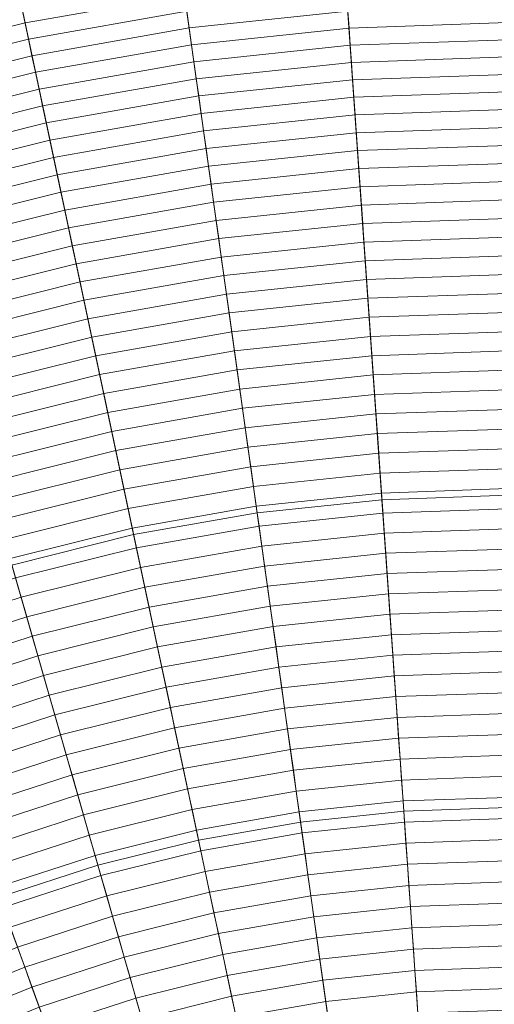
# Model space of a CAD drawing. Header units: centimetres. Extents: x -21.9 to 23.1, y -23 to 22.
# Tile 139 of 191: x -2.7 to 0.5, y 8.2 to 14.8. Entities that reach past the tile are written whole.
import ezdxf

# ---------------------------------------------------------------- set-up
doc = ezdxf.new("R2010")
doc.units = ezdxf.units.CM
doc.header["$LTSCALE"] = 2.54
doc.layers.add('Lucido design-1', color=7, linetype='Continuous')

# ---------------------------------------------------------------- blocks, each defined once
blk = doc.blocks.new('Gruppo-2-1')
at = {"color": 5, "linetype": 'Continuous', "lineweight": 9}
for points in [[(-0.9861, 21.9252, -1001.3271), (-2.5472, 21.7611, -1001.3271), (-1.1012, 11.4722, -1001.3271), (-0.2613, 11.5605, -1001.3271)], [(0.5828, 21.98, -1001.3271), (-0.9861, 21.9252, -1001.3271), (-0.2613, 11.5605, -1001.3271), (0.5828, 11.59, -1001.3271)], [(-2.5472, 21.7611, -1001.3271), (-4.0932, 21.4885, -1001.3271), (-1.933, 11.3256, -1001.3271), (-1.1012, 11.4722, -1001.3271)], [(0.5828, 9.49, -940.4271), (-0.1148, 9.4656, -940.4271), (-0.9591, 21.5391, -940.4271), (0.5828, 21.593, -940.4271)], [(0.5828, 21.593, -1001.3271), (-0.9591, 21.5391, -1001.3271), (-0.2613, 11.5605, -1001.3271), (0.5828, 11.59, -1001.3271)], [(0.5828, 9.49, -940.4271), (-0.1148, 9.4656, -940.4271), (-0.9591, 21.5391, -940.4271), (0.5828, 21.593, -940.4271)], [(-0.1148, 9.4656, -940.4271), (-0.809, 9.3927, -940.4271), (-2.4934, 21.3779, -940.4271), (-0.9591, 21.5391, -940.4271)], [(-0.9591, 21.5391, -1001.3271), (-2.4934, 21.3779, -1001.3271), (-1.1012, 11.4722, -1001.3271), (-0.2613, 11.5605, -1001.3271)], [(-0.1148, 9.4656, -940.4271), (-0.809, 9.3927, -940.4271), (-2.4934, 21.3779, -940.4271), (-0.9591, 21.5391, -940.4271)], [(-4.0932, 21.4885, -1001.3271), (-5.6163, 21.1088, -1001.3271), (-2.7524, 11.1213, -1001.3271), (-1.933, 11.3256, -1001.3271)], [(-0.809, 9.3927, -940.4271), (-1.4964, 9.2715, -940.4271), (-4.0127, 21.11, -940.4271), (-2.4934, 21.3779, -940.4271)], [(-2.4934, 21.3779, -1001.3271), (-4.0127, 21.11, -1001.3271), (-1.933, 11.3256, -1001.3271), (-1.1012, 11.4722, -1001.3271)], [(-0.809, 9.3927, -940.4271), (-1.4964, 9.2715, -940.4271), (-4.0127, 21.11, -940.4271), (-2.4934, 21.3779, -940.4271)], [(-0.2613, 11.5605, -1010.9271), (-1.1012, 11.4722, -1010.9271), (-2.4361, 20.9701, -1010.9271), (-0.9303, 21.1284, -1010.9271)], [(0.5828, 11.59, -1010.9271), (-0.2613, 11.5605, -1010.9271), (-0.9303, 21.1284, -1010.9271), (0.5828, 21.1812, -1010.9271)], [(-1.4964, 9.2715, -940.4271), (-2.1736, 9.1026, -940.4271), (-5.5096, 20.7367, -940.4271), (-4.0127, 21.11, -940.4271)], [(-4.0127, 21.11, -1001.3271), (-5.5096, 20.7367, -1001.3271), (-2.7524, 11.1213, -1001.3271), (-1.933, 11.3256, -1001.3271)], [(-1.4964, 9.2715, -940.4271), (-2.1736, 9.1026, -940.4271), (-5.5096, 20.7367, -940.4271), (-4.0127, 21.11, -940.4271)], [(-1.1012, 11.4722, -1010.9271), (-1.933, 11.3256, -1010.9271), (-3.9271, 20.7072, -1010.9271), (-2.4361, 20.9701, -1010.9271)], [(-2.1736, 9.1026, -940.4271), (-2.8374, 8.8869, -940.4271), (-6.9769, 20.26, -940.4271), (-5.5096, 20.7367, -940.4271)], [(-2.1736, 9.1026, -940.4271), (-2.8374, 8.8869, -940.4271), (-6.9769, 20.26, -940.4271), (-5.5096, 20.7367, -940.4271)], [(-1.933, 11.3256, -1010.9271), (-2.7524, 11.1213, -1010.9271), (-5.3962, 20.3409, -1010.9271), (-3.9271, 20.7072, -1010.9271)], [(-1.6063, 15.0657, -932.8132), (-2.6874, 14.8751, -932.8132), (-2.6643, 14.7665, -932.9065), (-1.5908, 14.9558, -932.9065)], [(-2.7103, 14.9827, -932.7187), (-3.783, 14.7152, -932.7187), (-3.7527, 14.6095, -932.8132), (-2.6874, 14.8751, -932.8132)], [(-1.5908, 14.9558, -932.9065), (-2.6643, 14.7665, -932.9065), (-2.6411, 14.6568, -932.9985), (-1.5752, 14.8448, -932.9985)], [(-0.4989, 14.9579, -932.9985), (-1.5752, 14.8448, -932.9985), (-1.5595, 14.7328, -933.0893), (-0.491, 14.8451, -933.0893)], [(-2.6874, 14.8751, -932.8132), (-3.7527, 14.6095, -932.8132), (-3.7221, 14.5027, -932.9065), (-2.6643, 14.7665, -932.9065)], [(-1.5752, 14.8448, -932.9985), (-2.6411, 14.6568, -932.9985), (-2.6175, 14.5462, -933.0893), (-1.5595, 14.7328, -933.0893)], [(-0.491, 14.8451, -933.0893), (-1.5595, 14.7328, -933.0893), (-1.5436, 14.6198, -933.1788), (-0.483, 14.7313, -933.1788)], [(0.5828, 14.8826, -933.0893), (-0.491, 14.8451, -933.0893), (-0.483, 14.7313, -933.1788), (0.5828, 14.7685, -933.1788)], [(-2.6643, 14.7665, -932.9065), (-3.7221, 14.5027, -932.9065), (-3.6912, 14.395, -932.9985), (-2.6411, 14.6568, -932.9985)], [(0.5828, 14.7685, -933.1788), (-0.483, 14.7313, -933.1788), (-0.475, 14.6165, -933.2671), (0.5828, 14.6535, -933.2671)], [(-1.5595, 14.7328, -933.0893), (-2.6175, 14.5462, -933.0893), (-2.5938, 14.4347, -933.1788), (-1.5436, 14.6198, -933.1788)], [(-0.483, 14.7313, -933.1788), (-1.5436, 14.6198, -933.1788), (-1.5276, 14.5059, -933.2671), (-0.475, 14.6165, -933.2671)], [(-2.6411, 14.6568, -932.9985), (-3.6912, 14.395, -932.9985), (-3.66, 14.2863, -933.0893), (-2.6175, 14.5462, -933.0893)], [(0.5828, 14.6535, -933.2671), (-0.475, 14.6165, -933.2671), (-0.4669, 14.5008, -933.3541), (0.5828, 14.5374, -933.3541)], [(-1.5436, 14.6198, -933.1788), (-2.5938, 14.4347, -933.1788), (-2.5699, 14.3221, -933.2671), (-1.5276, 14.5059, -933.2671)], [(-0.475, 14.6165, -933.2671), (-1.5276, 14.5059, -933.2671), (-1.5114, 14.391, -933.3541), (-0.4669, 14.5008, -933.3541)], [(-2.6175, 14.5462, -933.0893), (-3.66, 14.2863, -933.0893), (-3.6286, 14.1767, -933.1788), (-2.5938, 14.4347, -933.1788)], [(-1.5276, 14.5059, -933.2671), (-2.5699, 14.3221, -933.2671), (-2.5458, 14.2086, -933.3541), (-1.5114, 14.391, -933.3541)], [(-0.4669, 14.5008, -933.3541), (-1.5114, 14.391, -933.3541), (-1.4952, 14.2752, -933.4398), (-0.4587, 14.3841, -933.4398)], [(0.5828, 14.5374, -933.3541), (-0.4669, 14.5008, -933.3541), (-0.4587, 14.3841, -933.4398), (0.5828, 14.4205, -933.4398)], [(-2.5938, 14.4347, -933.1788), (-3.6286, 14.1767, -933.1788), (-3.5969, 14.0661, -933.2671), (-2.5699, 14.3221, -933.2671)], [(-1.5114, 14.391, -933.3541), (-2.5458, 14.2086, -933.3541), (-2.5215, 14.0942, -933.4398), (-1.4952, 14.2752, -933.4398)], [(-0.4587, 14.3841, -933.4398), (-1.4952, 14.2752, -933.4398), (-1.4787, 14.1584, -933.5242), (-0.4505, 14.2664, -933.5242)], [(0.5828, 14.4205, -933.4398), (-0.4587, 14.3841, -933.4398), (-0.4505, 14.2664, -933.5242), (0.5828, 14.3025, -933.5242)], [(-2.5699, 14.3221, -933.2671), (-3.5969, 14.0661, -933.2671), (-3.5649, 13.9545, -933.3541), (-2.5458, 14.2086, -933.3541)], [(0.5828, 14.3025, -933.5242), (-0.4505, 14.2664, -933.5242), (-0.4422, 14.1479, -933.6073), (0.5828, 14.1837, -933.6073)], [(-1.4952, 14.2752, -933.4398), (-2.5215, 14.0942, -933.4398), (-2.4969, 13.9788, -933.5242), (-1.4787, 14.1584, -933.5242)], [(-0.4505, 14.2664, -933.5242), (-1.4787, 14.1584, -933.5242), (-1.4622, 14.0407, -933.6073), (-0.4422, 14.1479, -933.6073)], [(-2.5458, 14.2086, -933.3541), (-3.5649, 13.9545, -933.3541), (-3.5326, 13.8421, -933.4398), (-2.5215, 14.0942, -933.4398)], [(0.5828, 14.1837, -933.6073), (-0.4422, 14.1479, -933.6073), (-0.4339, 14.0284, -933.689), (0.5828, 14.0639, -933.689)], [(-1.4787, 14.1584, -933.5242), (-2.4969, 13.9788, -933.5242), (-2.4722, 13.8626, -933.6073), (-1.4622, 14.0407, -933.6073)], [(-0.4422, 14.1479, -933.6073), (-1.4622, 14.0407, -933.6073), (-1.4455, 13.9221, -933.689), (-0.4339, 14.0284, -933.689)], [(-2.5215, 14.0942, -933.4398), (-3.5326, 13.8421, -933.4398), (-3.5001, 13.7287, -933.5242), (-2.4969, 13.9788, -933.5242)], [(-1.4622, 14.0407, -933.6073), (-2.4722, 13.8626, -933.6073), (-2.4473, 13.7454, -933.689), (-1.4455, 13.9221, -933.689)], [(0.5828, 14.0639, -933.689), (-0.4339, 14.0284, -933.689), (-0.4254, 13.908, -933.7694), (0.5828, 13.9432, -933.7694)], [(-2.4969, 13.9788, -933.5242), (-3.5001, 13.7287, -933.5242), (-3.4674, 13.6145, -933.6073), (-2.4722, 13.8626, -933.6073)], [(-0.4339, 14.0284, -933.689), (-1.4455, 13.9221, -933.689), (-1.4287, 13.8026, -933.7694), (-0.4254, 13.908, -933.7694)], [(-1.4455, 13.9221, -933.689), (-2.4473, 13.7454, -933.689), (-2.4222, 13.6274, -933.7694), (-1.4287, 13.8026, -933.7694)], [(-0.4254, 13.908, -933.7694), (-1.4287, 13.8026, -933.7694), (-1.4118, 13.6822, -933.8485), (-0.417, 13.7868, -933.8485)], [(0.5828, 13.9432, -933.7694), (-0.4254, 13.908, -933.7694), (-0.417, 13.7868, -933.8485), (0.5828, 13.8217, -933.8485)], [(-2.4722, 13.8626, -933.6073), (-3.4674, 13.6145, -933.6073), (-3.4343, 13.4993, -933.689), (-2.4473, 13.7454, -933.689)], [(-1.4287, 13.8026, -933.7694), (-2.4222, 13.6274, -933.7694), (-2.397, 13.5085, -933.8485), (-1.4118, 13.6822, -933.8485)], [(-0.417, 13.7868, -933.8485), (-1.4118, 13.6822, -933.8485), (-1.3948, 13.561, -933.9263), (-0.4084, 13.6646, -933.9263)], [(0.5828, 13.8217, -933.8485), (-0.417, 13.7868, -933.8485), (-0.4084, 13.6646, -933.9263), (0.5828, 13.6993, -933.9263)], [(-2.4473, 13.7454, -933.689), (-3.4343, 13.4993, -933.689), (-3.4011, 13.3833, -933.7694), (-2.4222, 13.6274, -933.7694)], [(-1.4118, 13.6822, -933.8485), (-2.397, 13.5085, -933.8485), (-2.3715, 13.3887, -933.9263), (-1.3948, 13.561, -933.9263)], [(-0.4084, 13.6646, -933.9263), (-1.3948, 13.561, -933.9263), (-1.3776, 13.4389, -934.0026), (-0.3998, 13.5417, -934.0026)], [(0.5828, 13.6993, -933.9263), (-0.4084, 13.6646, -933.9263), (-0.3998, 13.5417, -934.0026), (0.5828, 13.576, -934.0026)], [(-2.4222, 13.6274, -933.7694), (-3.4011, 13.3833, -933.7694), (-3.3676, 13.2665, -933.8485), (-2.397, 13.5085, -933.8485)], [(0.5828, 13.576, -934.0026), (-0.3998, 13.5417, -934.0026), (-0.3912, 13.4179, -934.0776), (0.5828, 13.4519, -934.0776)], [(-2.397, 13.5085, -933.8485), (-3.3676, 13.2665, -933.8485), (-3.3338, 13.1488, -933.9263), (-2.3715, 13.3887, -933.9263)], [(-1.3948, 13.561, -933.9263), (-2.3715, 13.3887, -933.9263), (-2.3459, 13.2682, -934.0026), (-1.3776, 13.4389, -934.0026)], [(-0.3998, 13.5417, -934.0026), (-1.3776, 13.4389, -934.0026), (-1.3604, 13.316, -934.0776), (-0.3912, 13.4179, -934.0776)], [(0.5828, 13.4519, -934.0776), (-0.3912, 13.4179, -934.0776), (-0.3825, 13.2932, -934.1512), (0.5828, 13.3269, -934.1512)], [(-2.3715, 13.3887, -933.9263), (-3.3338, 13.1488, -933.9263), (-3.2999, 13.0303, -934.0026), (-2.3459, 13.2682, -934.0026)], [(-1.3776, 13.4389, -934.0026), (-2.3459, 13.2682, -934.0026), (-2.3201, 13.1468, -934.0776), (-1.3604, 13.316, -934.0776)], [(-0.3912, 13.4179, -934.0776), (-1.3604, 13.316, -934.0776), (-1.343, 13.1923, -934.1512), (-0.3825, 13.2932, -934.1512)], [(-1.3604, 13.316, -934.0776), (-2.3201, 13.1468, -934.0776), (-2.2941, 13.0246, -934.1512), (-1.343, 13.1923, -934.1512)], [(0.5828, 13.3269, -934.1512), (-0.3825, 13.2932, -934.1512), (-0.3737, 13.1678, -934.2235), (0.5828, 13.2012, -934.2235)], [(-2.3459, 13.2682, -934.0026), (-3.2999, 13.0303, -934.0026), (-3.2656, 12.911, -934.0776), (-2.3201, 13.1468, -934.0776)], [(-0.3825, 13.2932, -934.1512), (-1.343, 13.1923, -934.1512), (-1.3255, 13.0678, -934.2235), (-0.3737, 13.1678, -934.2235)], [(-1.343, 13.1923, -934.1512), (-2.2941, 13.0246, -934.1512), (-2.268, 12.9016, -934.2235), (-1.3255, 13.0678, -934.2235)], [(0.5828, 13.2012, -934.2235), (-0.3737, 13.1678, -934.2235), (-0.3649, 13.0416, -934.2943), (0.5828, 13.0747, -934.2943)], [(-2.3201, 13.1468, -934.0776), (-3.2656, 12.911, -934.0776), (-3.2312, 12.7909, -934.1512), (-2.2941, 13.0246, -934.1512)], [(-0.3737, 13.1678, -934.2235), (-1.3255, 13.0678, -934.2235), (-1.3079, 12.9424, -934.2943), (-0.3649, 13.0416, -934.2943)], [(-1.3255, 13.0678, -934.2235), (-2.268, 12.9016, -934.2235), (-2.2416, 12.7778, -934.2943), (-1.3079, 12.9424, -934.2943)], [(0.5828, 13.0747, -934.2943), (-0.3649, 13.0416, -934.2943), (-0.356, 12.9146, -934.3637), (0.5828, 12.9473, -934.3637)], [(-2.2941, 13.0246, -934.1512), (-3.2312, 12.7909, -934.1512), (-3.1966, 12.67, -934.2235), (-2.268, 12.9016, -934.2235)], [(-0.3649, 13.0416, -934.2943), (-1.3079, 12.9424, -934.2943), (-1.2901, 12.8164, -934.3637), (-0.356, 12.9146, -934.3637)], [(-1.3079, 12.9424, -934.2943), (-2.2416, 12.7778, -934.2943), (-2.2152, 12.6533, -934.3637), (-1.2901, 12.8164, -934.3637)], [(-0.356, 12.9146, -934.3637), (-1.2901, 12.8164, -934.3637), (-1.2723, 12.6895, -934.4318), (-0.347, 12.7868, -934.4318)], [(0.5828, 12.9473, -934.3637), (-0.356, 12.9146, -934.3637), (-0.347, 12.7868, -934.4318), (0.5828, 12.8193, -934.4318)], [(-2.268, 12.9016, -934.2235), (-3.1966, 12.67, -934.2235), (-3.1617, 12.5484, -934.2943), (-2.2416, 12.7778, -934.2943)], [(-1.2901, 12.8164, -934.3637), (-2.2152, 12.6533, -934.3637), (-2.1885, 12.528, -934.4318), (-1.2723, 12.6895, -934.4318)], [(-0.347, 12.7868, -934.4318), (-1.2723, 12.6895, -934.4318), (-1.2544, 12.562, -934.4984), (-0.3381, 12.6583, -934.4984)], [(0.5828, 12.8193, -934.4318), (-0.347, 12.7868, -934.4318), (-0.3381, 12.6583, -934.4984), (0.5828, 12.6904, -934.4984)], [(-2.2416, 12.7778, -934.2943), (-3.1617, 12.5484, -934.2943), (-3.1266, 12.426, -934.3637), (-2.2152, 12.6533, -934.3637)], [(-2.2152, 12.6533, -934.3637), (-3.1266, 12.426, -934.3637), (-3.0913, 12.3029, -934.4318), (-2.1885, 12.528, -934.4318)], [(-1.2723, 12.6895, -934.4318), (-2.1885, 12.528, -934.4318), (-2.1618, 12.402, -934.4984), (-1.2544, 12.562, -934.4984)], [(-0.3381, 12.6583, -934.4984), (-1.2544, 12.562, -934.4984), (-1.2364, 12.4337, -934.5635), (-0.329, 12.529, -934.5635)], [(0.5828, 12.6904, -934.4984), (-0.3381, 12.6583, -934.4984), (-0.329, 12.529, -934.5635), (0.5828, 12.5609, -934.5635)], [(-2.1885, 12.528, -934.4318), (-3.0913, 12.3029, -934.4318), (-3.0558, 12.1791, -934.4984), (-2.1618, 12.402, -934.4984)], [(-1.2544, 12.562, -934.4984), (-2.1618, 12.402, -934.4984), (-2.1348, 12.2753, -934.5635), (-1.2364, 12.4337, -934.5635)], [(-0.329, 12.529, -934.5635), (-1.2364, 12.4337, -934.5635), (-1.2182, 12.3047, -934.6272), (-0.3199, 12.3991, -934.6272)], [(0.5828, 12.5609, -934.5635), (-0.329, 12.529, -934.5635), (-0.3199, 12.3991, -934.6272), (0.5828, 12.4306, -934.6272)], [(-2.1618, 12.402, -934.4984), (-3.0558, 12.1791, -934.4984), (-3.0201, 12.0545, -934.5635), (-2.1348, 12.2753, -934.5635)], [(-1.2364, 12.4337, -934.5635), (-2.1348, 12.2753, -934.5635), (-2.1077, 12.1478, -934.6272), (-1.2182, 12.3047, -934.6272)], [(-0.3199, 12.3991, -934.6272), (-1.2182, 12.3047, -934.6272), (-1.2, 12.175, -934.6895), (-0.3108, 12.2685, -934.6895)], [(0.5828, 12.4306, -934.6272), (-0.3199, 12.3991, -934.6272), (-0.3108, 12.2685, -934.6895), (0.5828, 12.2997, -934.6895)], [(-2.1348, 12.2753, -934.5635), (-3.0201, 12.0545, -934.5635), (-2.9842, 11.9293, -934.6272), (-2.1077, 12.1478, -934.6272)], [(-1.2182, 12.3047, -934.6272), (-2.1077, 12.1478, -934.6272), (-2.0805, 12.0197, -934.6895), (-1.2, 12.175, -934.6895)], [(-0.3108, 12.2685, -934.6895), (-1.2, 12.175, -934.6895), (-1.1817, 12.0446, -934.7503), (-0.3016, 12.1371, -934.7503)], [(0.5828, 12.2997, -934.6895), (-0.3108, 12.2685, -934.6895), (-0.3016, 12.1371, -934.7503), (0.5828, 12.168, -934.7503)], [(-2.1077, 12.1478, -934.6272), (-2.9842, 11.9293, -934.6272), (-2.9481, 11.8034, -934.6895), (-2.0805, 12.0197, -934.6895)], [(-1.2, 12.175, -934.6895), (-2.0805, 12.0197, -934.6895), (-2.0531, 11.891, -934.7503), (-1.1817, 12.0446, -934.7503)], [(-0.3016, 12.1371, -934.7503), (-1.1817, 12.0446, -934.7503), (-1.1633, 11.9136, -934.8097), (-0.2924, 12.0051, -934.8097)], [(0.5828, 12.168, -934.7503), (-0.3016, 12.1371, -934.7503), (-0.2924, 12.0051, -934.8097), (0.5828, 12.0357, -934.8097)], [(-2.0805, 12.0197, -934.6895), (-2.9481, 11.8034, -934.6895), (-2.9118, 11.6769, -934.7503), (-2.0531, 11.891, -934.7503)], [(-1.1817, 12.0446, -934.7503), (-2.0531, 11.891, -934.7503), (-2.0256, 11.7616, -934.8097), (-1.1633, 11.9136, -934.8097)], [(-0.2924, 12.0051, -934.8097), (-1.1633, 11.9136, -934.8097), (-1.1448, 11.7819, -934.8676), (-0.2831, 11.8725, -934.8676)], [(0.5828, 12.0357, -934.8097), (-0.2924, 12.0051, -934.8097), (-0.2831, 11.8725, -934.8676), (0.5828, 11.9027, -934.8676)], [(-2.0531, 11.891, -934.7503), (-2.9118, 11.6769, -934.7503), (-2.8753, 11.5497, -934.8097), (-2.0256, 11.7616, -934.8097)], [(-1.1633, 11.9136, -934.8097), (-2.0256, 11.7616, -934.8097), (-1.998, 11.6315, -934.8676), (-1.1448, 11.7819, -934.8676)], [(-0.2831, 11.8725, -934.8676), (-1.1448, 11.7819, -934.8676), (-1.1262, 11.6497, -934.924), (-0.2738, 11.7392, -934.924)], [(0.5828, 11.9027, -934.8676), (-0.2831, 11.8725, -934.8676), (-0.2738, 11.7392, -934.924), (0.5828, 11.7692, -934.924)], [(-2.0256, 11.7616, -934.8097), (-2.8753, 11.5497, -934.8097), (-2.8387, 11.4219, -934.8676), (-1.998, 11.6315, -934.8676)], [(-1.1448, 11.7819, -934.8676), (-1.998, 11.6315, -934.8676), (-1.9702, 11.5008, -934.924), (-1.1262, 11.6497, -934.924)], [(-0.2738, 11.7392, -934.924), (-1.1262, 11.6497, -934.924), (-1.1075, 11.5168, -934.9789), (-0.2644, 11.6054, -934.9789)], [(0.5828, 11.7692, -934.924), (-0.2738, 11.7392, -934.924), (-0.2644, 11.6054, -934.9789), (0.5828, 11.6349, -934.9789)], [(-1.998, 11.6315, -934.8676), (-2.8387, 11.4219, -934.8676), (-2.8018, 11.2935, -934.924), (-1.9702, 11.5008, -934.924)], [(-1.1262, 11.6497, -934.924), (-1.9702, 11.5008, -934.924), (-1.9423, 11.3695, -934.9789), (-1.1075, 11.5168, -934.9789)], [(-0.2644, 11.6054, -934.9789), (-1.1075, 11.5168, -934.9789), (-1.0887, 11.3833, -935.0324), (-0.255, 11.4709, -935.0324)], [(0.5828, 11.6349, -934.9789), (-0.2644, 11.6054, -934.9789), (-0.255, 11.4709, -935.0324), (0.5828, 11.5001, -935.0324)], [(0.5828, 11.59, -1001.3271), (-0.2613, 11.5605, -1001.3271), (-0.2613, 11.5605, -1010.9271), (0.5828, 11.59, -1010.9271)], [(0.5828, 11.59, -1003.3271), (-0.2613, 11.5605, -1003.3271), (-0.1148, 9.4656, -1003.3271), (0.5828, 9.49, -1003.3271)], [(0.5828, 11.59, -1001.3271), (-0.2613, 11.5605, -1001.3271), (-0.2613, 11.5605, -1003.3271), (0.5828, 11.59, -1003.3271)], [(-0.2613, 11.5605, -1001.3271), (-1.1012, 11.4722, -1001.3271), (-1.1012, 11.4722, -1010.9271), (-0.2613, 11.5605, -1010.9271)], [(-0.2613, 11.5605, -1003.3271), (-1.1012, 11.4722, -1003.3271), (-0.809, 9.3927, -1003.3271), (-0.1148, 9.4656, -1003.3271)], [(-0.2613, 11.5605, -1001.3271), (-1.1012, 11.4722, -1001.3271), (-1.1012, 11.4722, -1003.3271), (-0.2613, 11.5605, -1003.3271)], [(-1.9702, 11.5008, -934.924), (-2.8018, 11.2935, -934.924), (-2.7648, 11.1645, -934.9789), (-1.9423, 11.3695, -934.9789)], [(-1.1075, 11.5168, -934.9789), (-1.9423, 11.3695, -934.9789), (-1.9143, 11.2377, -935.0324), (-1.0887, 11.3833, -935.0324)], [(-1.1012, 11.4722, -1001.3271), (-1.933, 11.3256, -1001.3271), (-1.933, 11.3256, -1010.9271), (-1.1012, 11.4722, -1010.9271)], [(-1.1012, 11.4722, -1003.3271), (-1.933, 11.3256, -1003.3271), (-1.4964, 9.2715, -1003.3271), (-0.809, 9.3927, -1003.3271)], [(-1.1012, 11.4722, -1001.3271), (-1.933, 11.3256, -1001.3271), (-1.933, 11.3256, -1003.3271), (-1.1012, 11.4722, -1003.3271)], [(-0.255, 11.4709, -935.0324), (-1.0887, 11.3833, -935.0324), (-1.0699, 11.2492, -935.0843), (-0.2456, 11.3358, -935.0843)], [(0.5828, 11.5001, -935.0324), (-0.255, 11.4709, -935.0324), (-0.2456, 11.3358, -935.0843), (0.5828, 11.3647, -935.0843)], [(-1.9423, 11.3695, -934.9789), (-2.7648, 11.1645, -934.9789), (-2.7277, 11.0349, -935.0324), (-1.9143, 11.2377, -935.0324)], [(-1.933, 11.3256, -1001.3271), (-2.7524, 11.1213, -1001.3271), (-2.7524, 11.1213, -1010.9271), (-1.933, 11.3256, -1010.9271)], [(-1.933, 11.3256, -1003.3271), (-2.7524, 11.1213, -1003.3271), (-2.1736, 9.1026, -1003.3271), (-1.4964, 9.2715, -1003.3271)], [(-1.933, 11.3256, -1001.3271), (-2.7524, 11.1213, -1001.3271), (-2.7524, 11.1213, -1003.3271), (-1.933, 11.3256, -1003.3271)], [(-1.0887, 11.3833, -935.0324), (-1.9143, 11.2377, -935.0324), (-1.8861, 11.1053, -935.0843), (-1.0699, 11.2492, -935.0843)], [(-0.2456, 11.3358, -935.0843), (-1.0699, 11.2492, -935.0843), (-1.051, 11.1145, -935.1347), (-0.2361, 11.2002, -935.1347)], [(0.5828, 11.3647, -935.0843), (-0.2456, 11.3358, -935.0843), (-0.2361, 11.2002, -935.1347), (0.5828, 11.2288, -935.1347)], [(-1.9143, 11.2377, -935.0324), (-2.7277, 11.0349, -935.0324), (-2.6904, 10.9047, -935.0843), (-1.8861, 11.1053, -935.0843)], [(-1.0699, 11.2492, -935.0843), (-1.8861, 11.1053, -935.0843), (-1.8579, 10.9723, -935.1347), (-1.051, 11.1145, -935.1347)], [(-0.2361, 11.2002, -935.1347), (-1.051, 11.1145, -935.1347), (-1.032, 10.9794, -935.1837), (-0.2266, 11.064, -935.1837)], [(0.5828, 11.2288, -935.1347), (-0.2361, 11.2002, -935.1347), (-0.2266, 11.064, -935.1837), (0.5828, 11.0923, -935.1837)], [(-2.7524, 11.1213, -1003.3271), (-3.5557, 10.8603, -1003.3271), (-2.8374, 8.8869, -1003.3271), (-2.1736, 9.1026, -1003.3271)], [(-1.8861, 11.1053, -935.0843), (-2.6904, 10.9047, -935.0843), (-2.6529, 10.774, -935.1347), (-1.8579, 10.9723, -935.1347)], [(-1.051, 11.1145, -935.1347), (-1.8579, 10.9723, -935.1347), (-1.8295, 10.8387, -935.1837), (-1.032, 10.9794, -935.1837)], [(-0.2266, 11.064, -935.1837), (-1.032, 10.9794, -935.1837), (-1.0129, 10.8436, -935.2311), (-0.217, 10.9273, -935.2311)], [(0.5828, 11.0923, -935.1837), (-0.2266, 11.064, -935.1837), (-0.217, 10.9273, -935.2311), (0.5828, 10.9552, -935.2311)], [(-2.7277, 11.0349, -935.0324), (-3.5249, 10.7758, -935.0324), (-3.4786, 10.6486, -935.0843), (-2.6904, 10.9047, -935.0843)], [(-1.8579, 10.9723, -935.1347), (-2.6529, 10.774, -935.1347), (-2.6153, 10.6428, -935.1837), (-1.8295, 10.8387, -935.1837)], [(-1.032, 10.9794, -935.1837), (-1.8295, 10.8387, -935.1837), (-1.801, 10.7047, -935.2311), (-1.0129, 10.8436, -935.2311)], [(-0.217, 10.9273, -935.2311), (-1.0129, 10.8436, -935.2311), (-0.9937, 10.7074, -935.277), (-0.2074, 10.7901, -935.277)], [(0.5828, 10.9552, -935.2311), (-0.217, 10.9273, -935.2311), (-0.2074, 10.7901, -935.277), (0.5828, 10.8177, -935.277)], [(-2.6904, 10.9047, -935.0843), (-3.4786, 10.6486, -935.0843), (-3.4321, 10.5208, -935.1347), (-2.6529, 10.774, -935.1347)], [(-1.8295, 10.8387, -935.1837), (-2.6153, 10.6428, -935.1837), (-2.5775, 10.5111, -935.2311), (-1.801, 10.7047, -935.2311)], [(-1.0129, 10.8436, -935.2311), (-1.801, 10.7047, -935.2311), (-1.7724, 10.5701, -935.277), (-0.9937, 10.7074, -935.277)], [(0.5828, 10.8177, -935.277), (-0.2074, 10.7901, -935.277), (-0.1978, 10.6523, -935.3213), (0.5828, 10.6796, -935.3213)], [(-2.6529, 10.774, -935.1347), (-3.4321, 10.5208, -935.1347), (-3.3854, 10.3926, -935.1837), (-2.6153, 10.6428, -935.1837)], [(-0.2074, 10.7901, -935.277), (-0.9937, 10.7074, -935.277), (-0.9745, 10.5707, -935.3213), (-0.1978, 10.6523, -935.3213)], [(-1.801, 10.7047, -935.2311), (-2.5775, 10.5111, -935.2311), (-2.5396, 10.3788, -935.277), (-1.7724, 10.5701, -935.277)], [(-0.9937, 10.7074, -935.277), (-1.7724, 10.5701, -935.277), (-1.7437, 10.4351, -935.3213), (-0.9745, 10.5707, -935.3213)], [(0.5828, 10.6796, -935.3213), (-0.1978, 10.6523, -935.3213), (-0.1881, 10.5141, -935.3642), (0.5828, 10.5411, -935.3642)], [(-2.6153, 10.6428, -935.1837), (-3.3854, 10.3926, -935.1837), (-3.3386, 10.2638, -935.2311), (-2.5775, 10.5111, -935.2311)], [(-0.1978, 10.6523, -935.3213), (-0.9745, 10.5707, -935.3213), (-0.9552, 10.4335, -935.3642), (-0.1881, 10.5141, -935.3642)], [(-1.7724, 10.5701, -935.277), (-2.5396, 10.3788, -935.277), (-2.5015, 10.2461, -935.3213), (-1.7437, 10.4351, -935.3213)], [(-0.9745, 10.5707, -935.3213), (-1.7437, 10.4351, -935.3213), (-1.7149, 10.2996, -935.3642), (-0.9552, 10.4335, -935.3642)], [(0.5828, 10.5411, -935.3642), (-0.1881, 10.5141, -935.3642), (-0.1784, 10.3755, -935.4055), (0.5828, 10.402, -935.4055)], [(-2.5775, 10.5111, -935.2311), (-3.3386, 10.2638, -935.2311), (-3.2915, 10.1345, -935.277), (-2.5396, 10.3788, -935.277)], [(-0.1881, 10.5141, -935.3642), (-0.9552, 10.4335, -935.3642), (-0.9359, 10.2959, -935.4055), (-0.1784, 10.3755, -935.4055)], [(-1.7437, 10.4351, -935.3213), (-2.5015, 10.2461, -935.3213), (-2.4633, 10.113, -935.3642), (-1.7149, 10.2996, -935.3642)], [(-0.9552, 10.4335, -935.3642), (-1.7149, 10.2996, -935.3642), (-1.686, 10.1636, -935.4055), (-0.9359, 10.2959, -935.4055)], [(0.5828, 10.402, -935.4055), (-0.1784, 10.3755, -935.4055), (-0.1687, 10.2363, -935.4452), (0.5828, 10.2626, -935.4452)], [(-2.5396, 10.3788, -935.277), (-3.2915, 10.1345, -935.277), (-3.2443, 10.0048, -935.3213), (-2.5015, 10.2461, -935.3213)], [(-0.1784, 10.3755, -935.4055), (-0.9359, 10.2959, -935.4055), (-0.9165, 10.1577, -935.4452), (-0.1687, 10.2363, -935.4452)], [(-1.7149, 10.2996, -935.3642), (-2.4633, 10.113, -935.3642), (-2.425, 9.9793, -935.4055), (-1.686, 10.1636, -935.4055)], [(-0.9359, 10.2959, -935.4055), (-1.686, 10.1636, -935.4055), (-1.657, 10.0272, -935.4452), (-0.9165, 10.1577, -935.4452)], [(0.5828, 10.2626, -935.4452), (-0.1687, 10.2363, -935.4452), (-0.1589, 10.0968, -935.4834), (0.5828, 10.1227, -935.4834)], [(-2.5015, 10.2461, -935.3213), (-3.2443, 10.0048, -935.3213), (-3.1969, 9.8746, -935.3642), (-2.4633, 10.113, -935.3642)], [(-0.1687, 10.2363, -935.4452), (-0.9165, 10.1577, -935.4452), (-0.897, 10.0192, -935.4834), (-0.1589, 10.0968, -935.4834)], [(-1.686, 10.1636, -935.4055), (-2.425, 9.9793, -935.4055), (-2.3866, 9.8453, -935.4452), (-1.657, 10.0272, -935.4452)], [(-0.9165, 10.1577, -935.4452), (-1.657, 10.0272, -935.4452), (-1.6279, 9.8903, -935.4834), (-0.897, 10.0192, -935.4834)], [(-2.4633, 10.113, -935.3642), (-3.1969, 9.8746, -935.3642), (-3.1494, 9.744, -935.4055), (-2.425, 9.9793, -935.4055)], [(-0.1589, 10.0968, -935.4834), (-0.897, 10.0192, -935.4834), (-0.8775, 9.8803, -935.5201), (-0.1491, 9.9568, -935.5201)], [(0.5828, 10.1227, -935.4834), (-0.1589, 10.0968, -935.4834), (-0.1491, 9.9568, -935.5201), (0.5828, 9.9824, -935.5201)], [(-1.657, 10.0272, -935.4452), (-2.3866, 9.8453, -935.4452), (-2.348, 9.7108, -935.4834), (-1.6279, 9.8903, -935.4834)], [(-0.897, 10.0192, -935.4834), (-1.6279, 9.8903, -935.4834), (-1.5987, 9.7531, -935.5201), (-0.8775, 9.8803, -935.5201)], [(-2.425, 9.9793, -935.4055), (-3.1494, 9.744, -935.4055), (-3.1017, 9.6129, -935.4452), (-2.3866, 9.8453, -935.4452)], [(-0.1491, 9.9568, -935.5201), (-0.8775, 9.8803, -935.5201), (-0.8579, 9.7409, -935.5552), (-0.1393, 9.8165, -935.5552)], [(0.5828, 9.9824, -935.5201), (-0.1491, 9.9568, -935.5201), (-0.1393, 9.8165, -935.5552), (0.5828, 9.8417, -935.5552)], [(-1.6279, 9.8903, -935.4834), (-2.348, 9.7108, -935.4834), (-2.3093, 9.5759, -935.5201), (-1.5987, 9.7531, -935.5201)], [(-0.8775, 9.8803, -935.5201), (-1.5987, 9.7531, -935.5201), (-1.5695, 9.6155, -935.5552), (-0.8579, 9.7409, -935.5552)], [(-2.3866, 9.8453, -935.4452), (-3.1017, 9.6129, -935.4452), (-3.0538, 9.4815, -935.4834), (-2.348, 9.7108, -935.4834)], [(-0.1393, 9.8165, -935.5552), (-0.8579, 9.7409, -935.5552), (-0.8383, 9.6012, -935.5887), (-0.1295, 9.6757, -935.5887)], [(0.5828, 9.8417, -935.5552), (-0.1393, 9.8165, -935.5552), (-0.1295, 9.6757, -935.5887), (0.5828, 9.7006, -935.5887)], [(-1.5987, 9.7531, -935.5201), (-2.3093, 9.5759, -935.5201), (-2.2705, 9.4407, -935.5552), (-1.5695, 9.6155, -935.5552)], [(-0.8579, 9.7409, -935.5552), (-1.5695, 9.6155, -935.5552), (-1.5401, 9.4775, -935.5887), (-0.8383, 9.6012, -935.5887)], [(-2.348, 9.7108, -935.4834), (-3.0538, 9.4815, -935.4834), (-3.0058, 9.3496, -935.5201), (-2.3093, 9.5759, -935.5201)], [(-0.1295, 9.6757, -935.5887), (-0.8383, 9.6012, -935.5887), (-0.8186, 9.4612, -935.6207), (-0.1196, 9.5346, -935.6207)], [(0.5828, 9.7006, -935.5887), (-0.1295, 9.6757, -935.5887), (-0.1196, 9.5346, -935.6207), (0.5828, 9.5592, -935.6207)], [(-1.5695, 9.6155, -935.5552), (-2.2705, 9.4407, -935.5552), (-2.2317, 9.3051, -935.5887), (-1.5401, 9.4775, -935.5887)], [(-0.8383, 9.6012, -935.5887), (-1.5401, 9.4775, -935.5887), (-1.5107, 9.3391, -935.6207), (-0.8186, 9.4612, -935.6207)], [(-2.3093, 9.5759, -935.5201), (-3.0058, 9.3496, -935.5201), (-2.9577, 9.2174, -935.5552), (-2.2705, 9.4407, -935.5552)], [(-0.1196, 9.5346, -935.6207), (-0.8186, 9.4612, -935.6207), (-0.7989, 9.3207, -935.6511), (-0.1097, 9.3932, -935.6511)], [(0.5828, 9.5592, -935.6207), (-0.1196, 9.5346, -935.6207), (-0.1097, 9.3932, -935.6511), (0.5828, 9.4174, -935.6511)], [(-1.5401, 9.4775, -935.5887), (-2.2317, 9.3051, -935.5887), (-2.1927, 9.1691, -935.6207), (-1.5107, 9.3391, -935.6207)], [(0.5828, 9.49, -1003.3271), (-0.1148, 9.4656, -1003.3271), (-0.1148, 9.4656, -940.4271), (0.5828, 9.49, -940.4271)], [(0.5828, 9.49, -941.4271), (-0.1148, 9.4656, -941.4271), (-0.1148, 9.4656, -940.4271), (0.5828, 9.49, -940.4271)], [(0.5828, 6.99, -941.4271), (0.0596, 6.9717, -941.4271), (-0.1148, 9.4656, -941.4271), (0.5828, 9.49, -941.4271)], [(-2.2705, 9.4407, -935.5552), (-2.9577, 9.2174, -935.5552), (-2.9095, 9.0848, -935.5887), (-2.2317, 9.3051, -935.5887)], [(-0.8186, 9.4612, -935.6207), (-1.5107, 9.3391, -935.6207), (-1.4813, 9.2004, -935.6511), (-0.7989, 9.3207, -935.6511)], [(-0.1148, 9.4656, -1003.3271), (-0.809, 9.3927, -1003.3271), (-0.809, 9.3927, -940.4271), (-0.1148, 9.4656, -940.4271)], [(-0.1148, 9.4656, -941.4271), (-0.809, 9.3927, -941.4271), (-0.809, 9.3927, -940.4271), (-0.1148, 9.4656, -940.4271)], [(0.0596, 6.9717, -941.4271), (-0.461, 6.917, -941.4271), (-0.809, 9.3927, -941.4271), (-0.1148, 9.4656, -941.4271)], [(0.5828, 9.4174, -935.6511), (-0.1097, 9.3932, -935.6511), (-0.0998, 9.2514, -935.6799), (0.5828, 9.2752, -935.6799)], [(-1.5107, 9.3391, -935.6207), (-2.1927, 9.1691, -935.6207), (-2.1536, 9.0328, -935.6511), (-1.4813, 9.2004, -935.6511)], [(-0.809, 9.3927, -1003.3271), (-1.4964, 9.2715, -1003.3271), (-1.4964, 9.2715, -940.4271), (-0.809, 9.3927, -940.4271)], [(-0.809, 9.3927, -941.4271), (-1.4964, 9.2715, -941.4271), (-1.4964, 9.2715, -940.4271), (-0.809, 9.3927, -940.4271)], [(-0.461, 6.917, -941.4271), (-0.9766, 6.8261, -941.4271), (-1.4964, 9.2715, -941.4271), (-0.809, 9.3927, -941.4271)], [(-0.1097, 9.3932, -935.6511), (-0.7989, 9.3207, -935.6511), (-0.7791, 9.18, -935.6799), (-0.0998, 9.2514, -935.6799)], [(-2.2317, 9.3051, -935.5887), (-2.9095, 9.0848, -935.5887), (-2.8611, 8.9519, -935.6207), (-2.1927, 9.1691, -935.6207)], [(-1.4964, 9.2715, -1003.3271), (-2.1736, 9.1026, -1003.3271), (-2.1736, 9.1026, -940.4271), (-1.4964, 9.2715, -940.4271)], [(-1.4964, 9.2715, -941.4271), (-2.1736, 9.1026, -941.4271), (-2.1736, 9.1026, -940.4271), (-1.4964, 9.2715, -940.4271)], [(-0.9766, 6.8261, -941.4271), (-1.4845, 6.6995, -941.4271), (-2.1736, 9.1026, -941.4271), (-1.4964, 9.2715, -941.4271)], [(-0.7989, 9.3207, -935.6511), (-1.4813, 9.2004, -935.6511), (-1.4517, 9.0614, -935.6799), (-0.7791, 9.18, -935.6799)], [(0.5828, 9.2752, -935.6799), (-0.0998, 9.2514, -935.6799), (-0.0899, 9.1093, -935.7072), (0.5828, 9.1328, -935.7072)], [(-0.0998, 9.2514, -935.6799), (-0.7791, 9.18, -935.6799), (-0.7593, 9.039, -935.7072), (-0.0899, 9.1093, -935.7072)], [(-2.1927, 9.1691, -935.6207), (-2.8611, 8.9519, -935.6207), (-2.8126, 8.8187, -935.6511), (-2.1536, 9.0328, -935.6511)], [(-1.4813, 9.2004, -935.6511), (-2.1536, 9.0328, -935.6511), (-2.1144, 8.8962, -935.6799), (-1.4517, 9.0614, -935.6799)], [(-0.7791, 9.18, -935.6799), (-1.4517, 9.0614, -935.6799), (-1.4221, 8.9221, -935.7072), (-0.7593, 9.039, -935.7072)], [(-2.1736, 9.1026, -1003.3271), (-2.8374, 8.8869, -1003.3271), (-2.8374, 8.8869, -940.4271), (-2.1736, 9.1026, -940.4271)], [(-2.1736, 9.1026, -941.4271), (-2.8374, 8.8869, -941.4271), (-2.8374, 8.8869, -940.4271), (-2.1736, 9.1026, -940.4271)], [(-1.4845, 6.6995, -941.4271), (-1.9824, 6.5377, -941.4271), (-2.8374, 8.8869, -941.4271), (-2.1736, 9.1026, -941.4271)], [(-0.0899, 9.1093, -935.7072), (-0.7593, 9.039, -935.7072), (-0.7394, 8.8976, -935.7328), (-0.0799, 8.9669, -935.7328)], [(0.5828, 9.1328, -935.7072), (-0.0899, 9.1093, -935.7072), (-0.0799, 8.9669, -935.7328), (0.5828, 8.9901, -935.7328)], [(-2.1536, 9.0328, -935.6511), (-2.8126, 8.8187, -935.6511), (-2.764, 8.6851, -935.6799), (-2.1144, 8.8962, -935.6799)], [(-1.4517, 9.0614, -935.6799), (-2.1144, 8.8962, -935.6799), (-2.0752, 8.7593, -935.7072), (-1.4221, 8.9221, -935.7072)], [(-0.7593, 9.039, -935.7072), (-1.4221, 8.9221, -935.7072), (-1.3924, 8.7825, -935.7328), (-0.7394, 8.8976, -935.7328)], [(-0.0799, 8.9669, -935.7328), (-0.7394, 8.8976, -935.7328), (-0.7195, 8.756, -935.7569), (-0.07, 8.8243, -935.7569)], [(0.5828, 8.9901, -935.7328), (-0.0799, 8.9669, -935.7328), (-0.07, 8.8243, -935.7569), (0.5828, 8.8471, -935.7569)], [(-1.9824, 6.5377, -941.4271), (-2.4678, 6.3416, -941.4271), (-3.4846, 8.6255, -941.4271), (-2.8374, 8.8869, -941.4271)], [(-2.1144, 8.8962, -935.6799), (-2.764, 8.6851, -935.6799), (-2.7153, 8.5513, -935.7072), (-2.0752, 8.7593, -935.7072)], [(-1.4221, 8.9221, -935.7072), (-2.0752, 8.7593, -935.7072), (-2.0358, 8.6221, -935.7328), (-1.3924, 8.7825, -935.7328)], [(-0.7394, 8.8976, -935.7328), (-1.3924, 8.7825, -935.7328), (-1.3627, 8.6426, -935.7569), (-0.7195, 8.756, -935.7569)], [(-0.07, 8.8243, -935.7569), (-0.7195, 8.756, -935.7569), (-0.6996, 8.6142, -935.7794), (-0.06, 8.6814, -935.7794)], [(0.5828, 8.8471, -935.7569), (-0.07, 8.8243, -935.7569), (-0.06, 8.6814, -935.7794), (0.5828, 8.7038, -935.7794)], [(-2.0752, 8.7593, -935.7072), (-2.7153, 8.5513, -935.7072), (-2.6665, 8.4172, -935.7328), (-2.0358, 8.6221, -935.7328)], [(-1.3924, 8.7825, -935.7328), (-2.0358, 8.6221, -935.7328), (-1.9964, 8.4846, -935.7569), (-1.3627, 8.6426, -935.7569)], [(-0.7195, 8.756, -935.7569), (-1.3627, 8.6426, -935.7569), (-1.3329, 8.5025, -935.7794), (-0.6996, 8.6142, -935.7794)], [(-0.06, 8.6814, -935.7794), (-0.6996, 8.6142, -935.7794), (-0.6796, 8.4721, -935.8003), (-0.05, 8.5382, -935.8003)], [(0.5828, 8.7038, -935.7794), (-0.06, 8.6814, -935.7794), (-0.05, 8.5382, -935.8003), (0.5828, 8.5603, -935.8003)], [(-2.4678, 6.3416, -941.4271), (-2.9383, 6.1121, -941.4271), (-4.112, 8.3195, -941.4271), (-3.4846, 8.6255, -941.4271)], [(-2.0358, 8.6221, -935.7328), (-2.6665, 8.4172, -935.7328), (-2.6175, 8.2828, -935.7569), (-1.9964, 8.4846, -935.7569)], [(-1.3627, 8.6426, -935.7569), (-1.9964, 8.4846, -935.7569), (-1.9569, 8.3469, -935.7794), (-1.3329, 8.5025, -935.7794)], [(-0.6996, 8.6142, -935.7794), (-1.3329, 8.5025, -935.7794), (-1.3031, 8.3621, -935.8003), (-0.6796, 8.4721, -935.8003)], [(-2.7153, 8.5513, -935.7072), (-3.3393, 8.2991, -935.7072), (-3.2813, 8.1688, -935.7328), (-2.6665, 8.4172, -935.7328)], [(0.5828, 8.5603, -935.8003), (-0.05, 8.5382, -935.8003), (-0.0399, 8.3949, -935.8197), (0.5828, 8.4166, -935.8197)], [(-1.9964, 8.4846, -935.7569), (-2.6175, 8.2828, -935.7569), (-2.5686, 8.1482, -935.7794), (-1.9569, 8.3469, -935.7794)], [(-1.3329, 8.5025, -935.7794), (-1.9569, 8.3469, -935.7794), (-1.9174, 8.209, -935.8003), (-1.3031, 8.3621, -935.8003)], [(-0.05, 8.5382, -935.8003), (-0.6796, 8.4721, -935.8003), (-0.6596, 8.3297, -935.8197), (-0.0399, 8.3949, -935.8197)], [(-2.6665, 8.4172, -935.7328), (-3.2813, 8.1688, -935.7328), (-3.2231, 8.0381, -935.7569), (-2.6175, 8.2828, -935.7569)], [(-0.6796, 8.4721, -935.8003), (-1.3031, 8.3621, -935.8003), (-1.2732, 8.2215, -935.8197), (-0.6596, 8.3297, -935.8197)], [(0.5828, 8.4166, -935.8197), (-0.0399, 8.3949, -935.8197), (-0.0299, 8.2513, -935.8374), (0.5828, 8.2727, -935.8374)], [(-1.9569, 8.3469, -935.7794), (-2.5686, 8.1482, -935.7794), (-2.5195, 8.0133, -935.8003), (-1.9174, 8.209, -935.8003)], [(-1.3031, 8.3621, -935.8003), (-1.9174, 8.209, -935.8003), (-1.8777, 8.0708, -935.8197), (-1.2732, 8.2215, -935.8197)], [(-0.0399, 8.3949, -935.8197), (-0.6596, 8.3297, -935.8197), (-0.6396, 8.1872, -935.8374), (-0.0299, 8.2513, -935.8374)], [(-2.6175, 8.2828, -935.7569), (-3.2231, 8.0381, -935.7569), (-3.1648, 7.9073, -935.7794), (-2.5686, 8.1482, -935.7794)], [(-0.6596, 8.3297, -935.8197), (-1.2732, 8.2215, -935.8197), (-1.2433, 8.0808, -935.8374), (-0.6396, 8.1872, -935.8374)], [(-1.2732, 8.2215, -935.8197), (-1.8777, 8.0708, -935.8197), (-1.8381, 7.9325, -935.8374), (-1.2433, 8.0808, -935.8374)], [(-0.0299, 8.2513, -935.8374), (-0.6396, 8.1872, -935.8374), (-0.6195, 8.0445, -935.8535), (-0.0198, 8.1075, -935.8535)], [(0.5828, 8.2727, -935.8374), (-0.0299, 8.2513, -935.8374), (-0.0198, 8.1075, -935.8535), (0.5828, 8.1286, -935.8535)], [(-1.9174, 8.209, -935.8003), (-2.5195, 8.0133, -935.8003), (-2.4703, 7.8783, -935.8197), (-1.8777, 8.0708, -935.8197)], [(-0.6396, 8.1872, -935.8374), (-1.2433, 8.0808, -935.8374), (-1.2133, 7.9398, -935.8535), (-0.6195, 8.0445, -935.8535)]]:
    blk.add_3dface(points, dxfattribs=at)

msp = doc.modelspace()

# ---------------------------------------------------------------- block references
at = {"layer": 'Lucido design-1', "color": 5, "true_color": 0x0000ff}
msp.add_blockref('Gruppo-2-1', (0, 0), dxfattribs=at)

doc.saveas('drawing.dxf')
